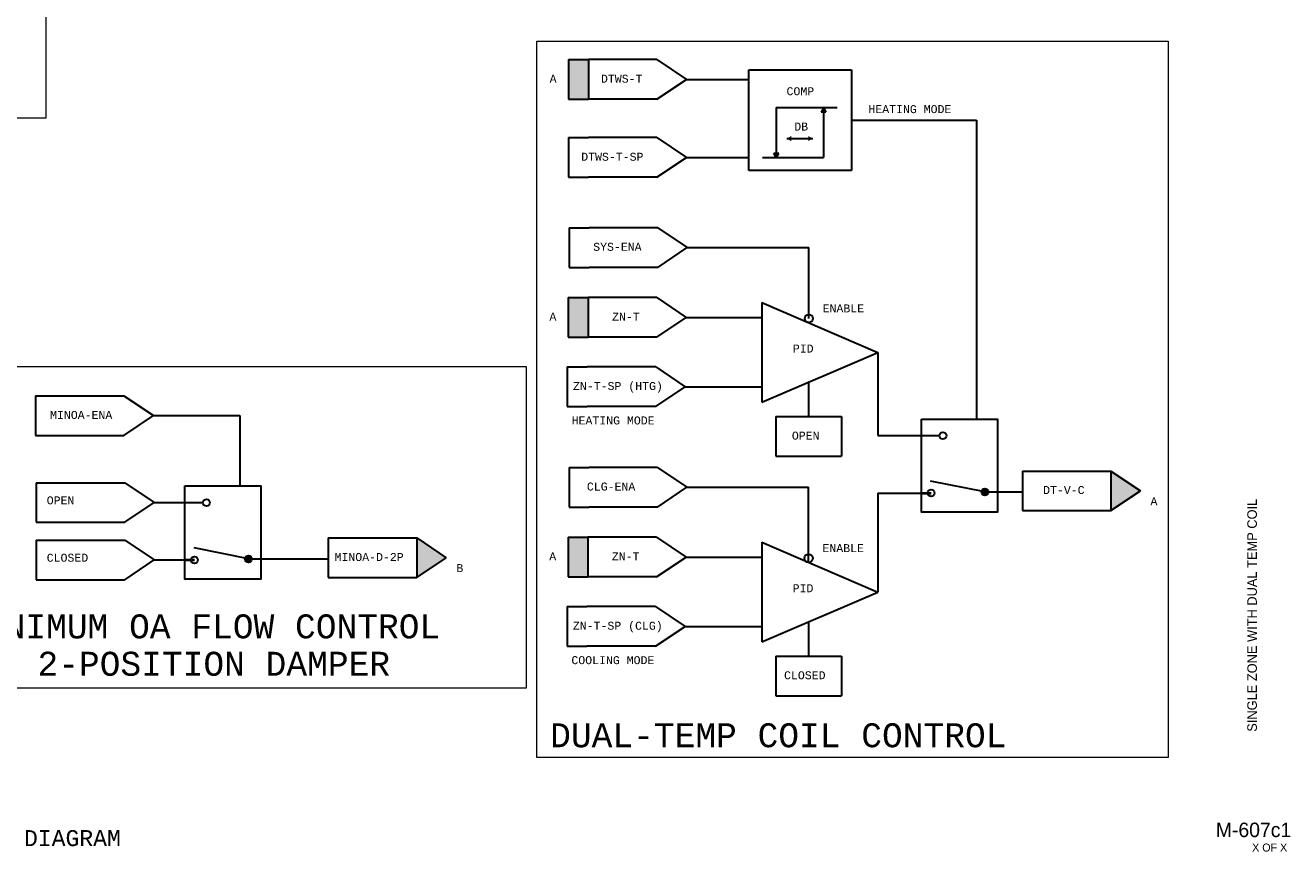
# Model space of a CAD drawing. Header units: inches. Extents: x 2 to 32.1, y 0.4 to 20.3.
# Tile 2 of 3: x 16.3 to 32.1, y 0.4 to 10.8. Entities that reach past the tile are written whole.
import ezdxf
from ezdxf.enums import TextEntityAlignment as Align

# ---------------------------------------------------------------- set-up
doc = ezdxf.new("R2010")
doc.units = ezdxf.units.IN
doc.header["$MEASUREMENT"] = 0
for name, color, linetype, lineweight in [('G-ANNO-DATA', 7, 'Continuous', 0), ('M-ANNO-SYMB', 6, 'Continuous', 30), ('M-ANNO-TEXT', 2, 'Continuous', 30), ('M-DIAG-GRPH', 6, 'Continuous', 13)]:
    doc.layers.add(name, color=color, linetype=linetype, lineweight=lineweight)
doc.styles.add('CONTROLTXT', font='monotxt.shx')
doc.styles.add('Style-LOW_RES_FILLED', font='LOW_RES_FILLED.shx')

msp = doc.modelspace()

# ---------------------------------------------------------------- hatches: boundary and pattern name
at = {"layer": 'M-ANNO-SYMB'}
for points in [[(23.1, 9.85), (23.1, 10.346), (23.348, 10.346), (23.348, 9.85)], [(25.888, 9.326), (25.831, 9.357), (25.888, 9.389)], [(23.097, 6.872), (23.097, 7.368), (23.345, 7.368), (23.345, 6.872)], [(29.89, 4.701), (29.89, 5.197), (30.259, 4.949)], [(28.356, 4.935, 1), (28.27, 4.935, 1)], [(21.201, 3.864), (21.201, 4.36), (21.57, 4.112)], [(23.095, 3.872), (23.095, 4.368), (23.343, 4.368), (23.343, 3.872)], [(19.135, 4.097, 1), (19.049, 4.097, 1)]]:
    msp.add_hatch(color=256, dxfattribs=at).paths.add_polyline_path(points, flags=16)
at = {"layer": 'M-ANNO-SYMB', "extrusion": (0, 0, -1)}
for points in [[(-26.323, 9.689), (-26.292, 9.746), (-26.261, 9.689)], [(-26.102, 9.326), (-26.159, 9.357), (-26.102, 9.389)], [(-25.701, 9.119), (-25.732, 9.176), (-25.67, 9.176)]]:
    msp.add_hatch(color=256, dxfattribs=at).paths.add_polyline_path(points, flags=16)

# ---------------------------------------------------------------- linework, layer by layer
at = {"layer": 'M-ANNO-SYMB'}
for p, q in [((23.1, 10.346), (23.1, 9.85)), ((23.1, 10.346), (23.348, 10.346)), ((24.207, 10.346), (23.348, 10.346)), ((23.348, 10.346), (23.348, 9.85)), ((24.207, 10.346), (24.576, 10.098)), ((25.357, 8.958), (25.357, 10.218)), ((25.357, 10.218), (26.643, 10.218)), ((26.643, 10.218), (26.643, 8.958)), ((24.207, 9.85), (24.576, 10.098)), ((24.576, 10.098), (25.357, 10.098)), ((23.1, 9.85), (23.348, 9.85)), ((24.207, 9.85), (23.348, 9.85)), ((25.701, 9.746), (25.701, 9.119)), ((25.701, 9.746), (26.462, 9.746)), ((26.292, 9.746), (26.261, 9.689)), ((26.323, 9.689), (26.261, 9.689)), ((26.292, 9.746), (26.292, 9.119)), ((26.292, 9.746), (26.323, 9.689)), ((26.643, 9.588), (28.208, 9.588)), ((28.208, 9.588), (28.208, 5.848)), ((23.1, 9.369), (23.1, 8.873)), ((23.1, 9.369), (23.348, 9.369)), ((24.207, 9.369), (23.348, 9.369)), ((24.207, 9.369), (24.576, 9.121)), ((25.831, 9.357), (26.159, 9.357)), ((24.207, 8.873), (24.576, 9.121)), ((24.576, 9.121), (25.357, 9.121)), ((25.53, 9.119), (26.292, 9.119)), ((25.701, 9.119), (25.67, 9.176)), ((25.67, 9.176), (25.732, 9.176)), ((25.701, 9.119), (25.732, 9.176)), ((23.1, 8.873), (23.348, 8.873)), ((24.207, 8.873), (23.348, 8.873)), ((26.643, 8.958), (25.357, 8.958)), ((23.109, 8.242), (23.109, 7.746)), ((23.109, 8.242), (23.357, 8.242)), ((24.216, 8.242), (23.357, 8.242)), ((24.216, 8.242), (24.586, 7.994)), ((24.216, 7.746), (24.586, 7.994)), ((24.586, 7.994), (26.108, 7.994)), ((26.108, 7.106), (26.108, 7.994)), ((23.109, 7.746), (23.357, 7.746)), ((24.216, 7.746), (23.357, 7.746)), ((23.097, 7.368), (23.097, 6.872)), ((23.097, 7.368), (23.345, 7.368)), ((24.204, 7.368), (23.345, 7.368)), ((23.345, 7.368), (23.345, 6.872)), ((24.204, 7.368), (24.574, 7.12)), ((25.52, 7.307), (26.972, 6.682)), ((25.52, 7.307), (25.52, 6.058)), ((24.204, 6.872), (24.574, 7.12)), ((24.574, 7.12), (25.52, 7.12)), ((23.097, 6.872), (23.345, 6.872)), ((24.204, 6.872), (23.345, 6.872)), ((25.52, 6.058), (26.972, 6.682)), ((26.972, 6.682), (26.972, 5.64)), ((23.085, 6.5), (23.085, 6.003)), ((23.085, 6.5), (23.333, 6.5)), ((24.192, 6.5), (23.333, 6.5)), ((24.192, 6.5), (24.562, 6.251)), ((24.192, 6.003), (24.562, 6.251)), ((24.562, 6.251), (25.52, 6.251)), ((26.105, 6.31), (26.105, 5.879)), ((16.428, 6.138), (17.535, 6.138)), ((16.428, 6.138), (16.428, 5.642)), ((17.535, 6.138), (17.904, 5.89)), ((17.535, 5.642), (17.904, 5.89)), ((17.904, 5.89), (18.987, 5.89)), ((18.987, 5.89), (18.987, 5.01)), ((23.085, 6.003), (23.333, 6.003)), ((24.192, 6.003), (23.333, 6.003)), ((25.697, 5.879), (25.697, 5.382)), ((25.697, 5.879), (26.516, 5.879)), ((26.516, 5.879), (26.516, 5.382)), ((16.428, 5.642), (17.535, 5.642)), ((26.972, 5.64), (27.744, 5.64)), ((23.107, 5.242), (23.107, 4.746)), ((23.107, 5.242), (23.355, 5.242)), ((24.214, 5.242), (23.355, 5.242)), ((24.214, 5.242), (24.583, 4.994)), ((25.697, 5.382), (26.516, 5.382)), ((28.313, 4.935), (27.632, 5.072)), ((28.783, 5.197), (29.89, 5.197)), ((28.783, 5.197), (28.783, 4.701)), ((29.89, 5.197), (30.259, 4.949)), ((29.89, 5.197), (29.89, 4.701)), ((16.437, 5.051), (17.545, 5.051)), ((16.437, 5.051), (16.437, 4.555)), ((17.545, 5.051), (17.914, 4.803)), ((24.214, 4.746), (24.583, 4.994)), ((24.583, 4.994), (26.105, 4.994)), ((26.105, 4.054), (26.105, 4.994)), ((26.972, 4.922), (27.517, 4.922)), ((26.972, 4.922), (26.972, 3.683)), ((28.313, 4.935), (28.783, 4.935)), ((29.89, 4.701), (30.259, 4.949)), ((17.545, 4.555), (17.914, 4.803)), ((17.914, 4.803), (18.524, 4.803)), ((23.107, 4.746), (23.355, 4.746)), ((24.214, 4.746), (23.355, 4.746)), ((28.783, 4.701), (29.89, 4.701)), ((16.437, 4.555), (17.545, 4.555)), ((16.437, 4.333), (17.545, 4.333)), ((16.437, 4.333), (16.437, 3.836)), ((17.545, 4.333), (17.914, 4.084)), ((20.093, 4.36), (21.201, 4.36)), ((20.093, 4.36), (20.093, 3.864)), ((21.201, 4.36), (21.57, 4.112)), ((21.201, 4.36), (21.201, 3.864)), ((23.095, 4.368), (23.095, 3.872)), ((23.095, 4.368), (23.343, 4.368)), ((24.202, 4.368), (23.343, 4.368)), ((23.343, 4.368), (23.343, 3.872)), ((24.202, 4.368), (24.571, 4.12)), ((25.518, 4.307), (25.518, 3.058)), ((25.518, 4.307), (26.97, 3.683)), ((19.092, 4.097), (18.412, 4.235)), ((24.202, 3.872), (24.571, 4.12)), ((24.571, 4.12), (25.518, 4.12)), ((17.545, 3.836), (17.914, 4.084)), ((17.914, 4.084), (18.297, 4.084)), ((19.092, 4.097), (20.093, 4.097)), ((21.201, 3.864), (21.57, 4.112)), ((16.437, 3.836), (17.545, 3.836)), ((20.093, 3.864), (21.201, 3.864)), ((23.095, 3.872), (23.343, 3.872)), ((24.202, 3.872), (23.343, 3.872)), ((25.518, 3.058), (26.97, 3.683)), ((23.083, 3.5), (23.083, 3.004)), ((23.083, 3.5), (23.331, 3.5)), ((24.19, 3.5), (23.331, 3.5)), ((24.19, 3.5), (24.559, 3.252)), ((24.19, 3.004), (24.559, 3.252)), ((24.559, 3.252), (25.518, 3.252)), ((26.105, 3.311), (26.105, 2.88)), ((23.083, 3.004), (23.331, 3.004)), ((24.19, 3.004), (23.331, 3.004)), ((25.697, 2.88), (26.516, 2.88)), ((25.697, 2.88), (25.697, 2.384)), ((26.516, 2.88), (26.516, 2.384)), ((25.697, 2.384), (26.516, 2.384))]:
    msp.add_line(p, q, dxfattribs=at)
at = {"layer": 'M-ANNO-SYMB', "lineweight": 40}
for p, q in [((27.517, 4.922), (27.638, 4.922)), ((18.297, 4.084), (18.417, 4.084))]:
    msp.add_line(p, q, dxfattribs=at)
at = {"layer": 'M-ANNO-SYMB'}
for centre, radius in [((26.108, 7.106), 0.0518), ((27.787, 5.64), 0.043), ((27.638, 4.922), 0.043), ((28.313, 4.935), 0.043), ((18.567, 4.802), 0.043), ((18.417, 4.084), 0.043), ((19.092, 4.097), 0.043), ((26.105, 4.106), 0.0518)]:
    msp.add_circle(centre, radius, dxfattribs=at)
for points in [[(27.517, 5.848), (28.468, 5.848), (28.468, 4.682), (27.517, 4.682)], [(18.297, 5.01), (19.247, 5.01), (19.247, 3.845), (18.297, 3.845)]]:
    msp.add_3dface(points, dxfattribs=at)
at = {"layer": 'M-DIAG-GRPH'}
for p, q in [((16.557, 20.264), (16.557, 9.614)), ((22.705, 10.577), (30.606, 10.577)), ((22.705, 1.614), (22.705, 10.577)), ((30.606, 10.577), (30.606, 1.614)), ((16.557, 9.614), (2.205, 9.614)), ((15.096, 6.504), (22.57, 6.504)), ((22.57, 6.504), (22.57, 2.481)), ((22.57, 2.481), (15.096, 2.481)), ((30.606, 1.614), (22.705, 1.614))]:
    msp.add_line(p, q, dxfattribs=at)

# ---------------------------------------------------------------- texts
at = {"layer": 'G-ANNO-DATA', "color": 7, "linetype": 'Continuous', "lineweight": 0, "style": 'Style-LOW_RES_FILLED'}
msp.add_text('SINGLE ZONE WITH DUAL TEMP COIL', height=0.12, rotation=90, dxfattribs=at).set_placement((31.657, 3.392), align=Align.MIDDLE_CENTER)
msp.add_text('M-607c1', height=0.1815, dxfattribs=at).set_placement((31.675, 0.706), align=Align.MIDDLE_CENTER)
msp.add_text('X OF X', height=0.1, dxfattribs=at).set_placement((31.658, 0.535), align=Align.TOP_LEFT)
at = {"layer": 'M-ANNO-TEXT', "linetype": 'Continuous', "style": 'CONTROLTXT'}
msp.add_text('CONTROL LOGIC DIAGRAM', height=0.2, dxfattribs=at).set_placement((15.678, 0.503), align=Align.CENTER)
at = {"layer": 'M-ANNO-TEXT', "attachment_point": 1, "style": 'CONTROLTXT'}
for s, insert, char_height, width in [('A', (22.864, 10.157), 0.1, 0.1309), ('DTWS-T', (23.506, 10.157), 0.1, 0.3441), ('COMP', (25.829, 10), 0.1, 0.5322), ('HEATING MODE', (26.854, 9.776), 0.1, 1.1766), ('DB', (25.926, 9.558), 0.1, 0.2485), ('DTWS-T-SP', (23.259, 9.18), 0.1, 0.3441), ('SYS-ENA', (23.409, 8.053), 0.1, 0.3441), ('A', (22.861, 7.179), 0.1, 0.1309), ('ZN-T', (23.645, 7.179), 0.1, 0.3441), ('ENABLE', (26.281, 7.282), 0.1, 0.3441), ('PID', (25.908, 6.78), 0.1, 0.22838), ('ZN-T-SP (HTG)', (23.156, 6.311), 0.1, 1.32301), ('MINOA-ENA', (16.61, 5.949), 0.1, 0.3441), ('HEATING MODE', (23.139, 5.88), 0.1, 1.1766), ('OPEN', (25.896, 5.69), 0.1, 0.3441), ('CLG-ENA', (23.33, 5.053), 0.1, 0.3441), ('DT-V-C', (29.041, 5.009), 0.1, 0.3441), ('OPEN', (16.568, 4.88), 0.1, 0.3441), ('A', (30.385, 4.869), 0.1, 0.13092), ('ENABLE', (26.279, 4.282), 0.1, 0.3441), ('CLOSED', (16.568, 4.162), 0.1, 0.3441), ('MINOA-D-2P', (20.171, 4.171), 0.1, 0.3441), ('A', (22.859, 4.179), 0.1, 0.1309), ('ZN-T', (23.642, 4.179), 0.1, 0.3441), ('B', (21.696, 4.032), 0.1, 0.13092), ('PID', (25.906, 3.78), 0.1, 0.22838), ('MINIMUM OA FLOW CONTROL', (15.522, 3.403), 0.3, 6.88133), ('ZN-T-SP (CLG)', (23.154, 3.311), 0.1, 1.45077), ('2-POSITION DAMPER', (16.452, 2.935), 0.3, 5.2106), ('COOLING MODE', (23.136, 2.88), 0.1, 1.17918), ('CLOSED', (25.798, 2.691), 0.1, 0.3441), ('DUAL-TEMP COIL CONTROL', (22.87, 2.04), 0.3, 8.7968)]:
    msp.add_mtext(s, dxfattribs=dict(at, insert=insert, char_height=char_height, width=width))

doc.saveas('drawing.dxf')
